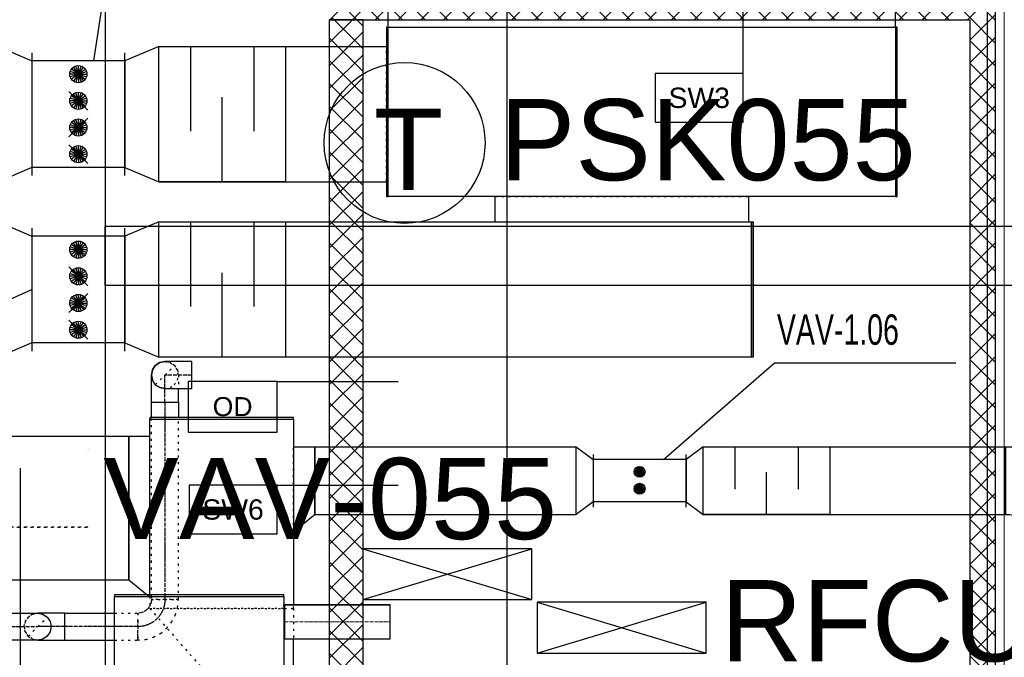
# Model space of a CAD drawing. Header units: centimetres. Extents: x -149939 to 48626, y -46000 to 152985.
# Tile 81 of 256: x -58260 to -52439, y 67132 to 70900. Entities that reach past the tile are written whole.
import ezdxf
from ezdxf import colors
from ezdxf.entities.mleader import LeaderData, LeaderLine
from ezdxf.math import Vec2, Vec3

# ---------------------------------------------------------------- set-up
doc = ezdxf.new("R2010")
doc.units = ezdxf.units.CM
doc.header["$LTSCALE"] = 50
for name, pattern in [('CADVENT_CENTERLINE', [9.9, 7.4, -1, 0.5, -1]), ('CADVENT_HIDDEN', [0.8, 0.25, -0.55]), ('Kondygnacja  -0_5$0$HIDDEN', [9.525, 6.35, -3.175]), ('Kondygnacja  -0_5$0$HIDDEN2', [4.7625, 3.175, -1.5875]), ('Osie rzutów$0$DASHDOT2', [12.7, 6.35, -3.175, 0, -3.175])]:
    doc.linetypes.add(name, pattern=pattern)
for name, color, linetype, lineweight in [('bgde-nawiewCEN', 7, 'Continuous', 13), ('Kondygnacja  -0_5$0$ARCH_WIDOK', 8, 'Continuous', 13), ('RFCU', 6, 'Continuous', 30)]:
    doc.layers.add(name, color=color, linetype=linetype, lineweight=lineweight)
for name, color, linetype in [('bgde-nawiewEXP', 7, 'Continuous'), ('bgde-nawiewHIDDEN', 250, 'Continuous'), ('bgde-wywiewCEN', 7, 'Continuous'), ('bgde-wywiewDETAILS', 250, 'Continuous'), ('bgde-wywiewEXP', 5, 'Continuous'), ('bgde-wywiewHIDDEN', 7, 'Continuous'), ('bgde_redukcja', 250, 'Continuous'), ('bgde_tlumik', 7, 'Continuous'), ('bgde_VAV', 7, 'Continuous'), ('Kondygnacja  -0_5$0$ARCH_GK', 8, 'Continuous'), ('Kondygnacja  -0_5$0$ARCH_INFO_OPISY_PRZEGRODY', 8, 'Continuous'), ('Kondygnacja  -0_5$0$ARCH_INFO_OPISY_PRZEGRODY_OKŁADZINY', 8, 'Continuous'), ('Kondygnacja  -0_5$0$ARCH_KONSTR_POWYŻEJ RZUTU', 8, 'Kondygnacja  -0_5$0$HIDDEN'), ('Kondygnacja  -0_5$0$ARCH_KONSTR_POWYŻEJ RZUTU_IST', 8, 'Kondygnacja  -0_5$0$HIDDEN2'), ('Osie rzutów$0$ARCH_INFO_OSIE_IST', 8, 'Osie rzutów$0$DASHDOT2'), ('Osie rzutów$0$ARCH_INFO_OSIE_OPISY_IST', 8, 'Continuous')]:
    doc.layers.add(name, color=color, linetype=linetype)
doc.styles.add('Arial', font='ARIAL.TTF')
doc.styles.add('Kondygnacja  -0_5$0$Arial', font='ARIAL.TTF')

# ---------------------------------------------------------------- blocks, each defined once
blk = doc.blocks.new('Osie rzutów')
at = {"layer": 'Osie rzutów$0$ARCH_INFO_OSIE_IST', "ltscale": 10}
blk.add_line((6860, 12510), (6860, 4623.26), dxfattribs=at)
blk = doc.blocks.new('Kondygnacja  -0_5$0$konstrukcja istniejąca -0.5')
at = {"layer": 'Kondygnacja  -0_5$0$ARCH_KONSTR_POWYŻEJ RZUTU_IST', "ltscale": 10}
blk.add_line((6288.46, 4975), (6288.46, 12225), dxfattribs=at)
for points in [[(6338.46, 12175), (6338.46, 11025)], [(7382, 11432.89), (6338.46, 11432.89), (6338.46, 11467.89), (7382, 11467.89)]]:
    blk.add_lwpolyline(points, dxfattribs=at)
blk = doc.blocks.new('04')
at = {"layer": 'bgde_VAV', "color": 3, "linetype": 'Continuous', "lineweight": -2}
for p, q in [((-58188.5, 70789.5), (-58188.5, 70742.2)), ((-58188.5, 70742.2), (-58188.5, 70112.2)), ((-57638.5, 70742.2), (-57638.5, 70789.5)), ((-57638.5, 70112.2), (-57638.5, 70742.2)), ((-58188.5, 70112.2), (-58188.5, 70063.9)), ((-57638.5, 70063.9), (-57638.5, 70112.2))]:
    blk.add_line(p, q, dxfattribs=at)
at = {"layer": 'bgde_VAV', "color": 3, "linetype": 'ByBlock', "lineweight": -2}
for p, q in [((-57638.5, 70742.2), (-58188.5, 70742.2)), ((-57638.5, 70112.2), (-58188.5, 70112.2))]:
    blk.add_line(p, q, dxfattribs=at)
at = {"layer": 'bgde_VAV', "color": 3}
blk.add_line((-58188.5, 70742.2), (-58188.5, 70112.2), dxfattribs=at)
at = {"layer": 'bgde_VAV', "color": 3, "linetype": 'Continuous', "lineweight": -3}
for p, q in [((-57913.5, 70663.3), (-57961.5, 70678.9)), ((-57913.5, 70663.3), (-57954.4, 70693)), ((-57913.5, 70663.3), (-57943.2, 70704.2)), ((-57913.5, 70663.3), (-57929.1, 70711.3)), ((-57913.5, 70663.3), (-57913.5, 70713.8)), ((-57913.5, 70663.3), (-57897.9, 70711.3)), ((-57913.5, 70663.3), (-57883.9, 70704.2)), ((-57913.5, 70663.3), (-57872.7, 70693)), ((-57913.5, 70663.3), (-57865.5, 70678.9)), ((-57913.5, 70663.3), (-57964, 70663.3)), ((-57913.5, 70663.3), (-57961.5, 70647.7)), ((-57913.5, 70663.3), (-57954.4, 70633.7)), ((-57913.5, 70663.3), (-57943.2, 70622.5)), ((-57913.5, 70663.3), (-57929.1, 70615.3)), ((-57913.5, 70663.3), (-57863.1, 70663.3)), ((-57913.5, 70663.3), (-57865.5, 70647.7)), ((-57913.5, 70663.3), (-57872.7, 70633.7)), ((-57913.5, 70663.3), (-57883.9, 70622.5)), ((-57913.5, 70663.3), (-57897.9, 70615.3)), ((-57913.5, 70663.3), (-57913.5, 70612.9)), ((-57857.8, 70449.8), (-57969.3, 70561.4)), ((-57913.5, 70505.6), (-57964, 70505.6)), ((-57913.5, 70505.6), (-57961.5, 70521.2)), ((-57913.5, 70505.6), (-57961.5, 70490)), ((-57913.5, 70505.6), (-57954.4, 70535.3)), ((-57913.5, 70505.6), (-57954.4, 70475.9)), ((-57913.5, 70505.6), (-57943.2, 70546.4)), ((-57913.5, 70505.6), (-57943.2, 70464.7)), ((-57913.5, 70505.6), (-57929.1, 70553.6)), ((-57913.5, 70505.6), (-57929.1, 70457.6)), ((-57913.5, 70505.6), (-57913.5, 70556.1)), ((-57913.5, 70505.6), (-57897.9, 70553.6)), ((-57913.5, 70505.6), (-57883.9, 70546.4)), ((-57913.5, 70505.6), (-57872.7, 70535.3)), ((-57913.5, 70505.6), (-57865.5, 70521.2)), ((-57913.5, 70505.6), (-57863.1, 70505.6)), ((-57913.5, 70505.6), (-57865.5, 70490)), ((-57913.5, 70505.6), (-57872.7, 70475.9)), ((-57913.5, 70505.6), (-57883.9, 70464.7)), ((-57913.5, 70505.6), (-57897.9, 70457.6)), ((-57913.5, 70505.6), (-57913.5, 70455.1)), ((-57969.3, 70292.1), (-57857.8, 70403.6)), ((-57913.5, 70347.8), (-57943.2, 70388.7)), ((-57913.5, 70347.8), (-57929.1, 70395.8)), ((-57913.5, 70347.8), (-57913.5, 70398.3)), ((-57913.5, 70347.8), (-57897.9, 70395.8)), ((-57913.5, 70347.8), (-57883.9, 70388.7)), ((-57913.5, 70347.8), (-57964, 70347.8)), ((-57913.5, 70347.8), (-57961.5, 70363.4)), ((-57913.5, 70347.8), (-57961.5, 70332.2)), ((-57913.5, 70347.8), (-57954.4, 70377.5)), ((-57913.5, 70347.8), (-57954.4, 70318.2)), ((-57913.5, 70347.8), (-57943.2, 70307)), ((-57913.5, 70347.8), (-57929.1, 70299.8)), ((-57913.5, 70347.8), (-57872.7, 70377.5)), ((-57913.5, 70347.8), (-57865.5, 70363.4)), ((-57913.5, 70347.8), (-57863.1, 70347.8)), ((-57913.5, 70347.8), (-57865.5, 70332.2)), ((-57913.5, 70347.8), (-57872.7, 70318.2)), ((-57913.5, 70347.8), (-57883.9, 70307)), ((-57913.5, 70347.8), (-57897.9, 70299.8)), ((-57913.5, 70347.8), (-57913.5, 70297.4)), ((-57857.8, 70134.3), (-57969.3, 70245.9)), ((-57913.5, 70190.1), (-57954.4, 70219.8)), ((-57913.5, 70190.1), (-57943.2, 70230.9)), ((-57913.5, 70190.1), (-57929.1, 70238.1)), ((-57913.5, 70190.1), (-57913.5, 70240.6)), ((-57913.5, 70190.1), (-57897.9, 70238.1)), ((-57913.5, 70190.1), (-57883.9, 70230.9)), ((-57913.5, 70190.1), (-57872.7, 70219.8)), ((-57913.5, 70190.1), (-57964, 70190.1)), ((-57913.5, 70190.1), (-57961.5, 70205.7)), ((-57913.5, 70190.1), (-57961.5, 70174.5)), ((-57913.5, 70190.1), (-57954.4, 70160.4)), ((-57913.5, 70190.1), (-57943.2, 70149.2)), ((-57913.5, 70190.1), (-57929.1, 70142.1)), ((-57913.5, 70190.1), (-57865.5, 70205.7)), ((-57913.5, 70190.1), (-57863.1, 70190.1)), ((-57913.5, 70190.1), (-57865.5, 70174.5)), ((-57913.5, 70190.1), (-57872.7, 70160.4)), ((-57913.5, 70190.1), (-57883.9, 70149.2)), ((-57913.5, 70190.1), (-57897.9, 70142.1)), ((-57913.5, 70190.1), (-57913.5, 70139.6))]:
    blk.add_line(p, q, dxfattribs=at)
for centre in [(-57913.5, 70663.3), (-57913.5, 70505.6), (-57913.5, 70347.8), (-57913.5, 70190.1)]:
    blk.add_ellipse(centre, major_axis=(50.5, 0), ratio=1, start_param=-1.570796, end_param=4.712389, dxfattribs=at)
blk = doc.blocks.new('06')
at = {"layer": 'bgde_VAV', "color": 3, "linetype": 'Continuous', "lineweight": -2}
for p, q in [((-54870.1, 68405), (-54870.1, 68375)), ((-54320.1, 68375), (-54320.1, 68405)), ((-54870.1, 68375), (-54870.1, 68125)), ((-54320.1, 68125), (-54320.1, 68375)), ((-54870.1, 68125), (-54870.1, 68095)), ((-54320.1, 68095), (-54320.1, 68125))]:
    blk.add_line(p, q, dxfattribs=at)
at = {"layer": 'bgde_VAV', "color": 3, "linetype": 'ByBlock', "lineweight": -2}
for p, q in [((-54320.1, 68375), (-54870.1, 68375)), ((-54320.1, 68125), (-54870.1, 68125))]:
    blk.add_line(p, q, dxfattribs=at)
at = {"layer": 'bgde_VAV', "color": 3, "linetype": 'Continuous', "lineweight": -3}
for p, q in [((-54595.1, 68303.2), (-54627.1, 68303.2)), ((-54595.1, 68303.2), (-54625.5, 68313.1)), ((-54595.1, 68303.2), (-54625.5, 68293.3)), ((-54595.1, 68303.2), (-54621, 68322)), ((-54595.1, 68303.2), (-54621, 68284.4)), ((-54595.1, 68303.2), (-54613.9, 68329.1)), ((-54595.1, 68303.2), (-54613.9, 68277.3)), ((-54595.1, 68303.2), (-54605, 68333.7)), ((-54595.1, 68303.2), (-54605, 68272.8)), ((-54595.1, 68303.2), (-54595.1, 68335.2)), ((-54595.1, 68303.2), (-54585.2, 68333.7)), ((-54595.1, 68303.2), (-54576.3, 68329.1)), ((-54595.1, 68303.2), (-54569.2, 68322)), ((-54595.1, 68303.2), (-54564.7, 68313.1)), ((-54595.1, 68303.2), (-54563.1, 68303.2)), ((-54595.1, 68303.2), (-54564.7, 68293.3)), ((-54595.1, 68303.2), (-54569.2, 68284.4)), ((-54595.1, 68303.2), (-54576.3, 68277.3)), ((-54595.1, 68303.2), (-54585.2, 68272.8)), ((-54595.1, 68303.2), (-54595.1, 68271.2)), ((-54595.1, 68203.2), (-54613.9, 68229.1)), ((-54595.1, 68203.2), (-54605, 68233.7)), ((-54595.1, 68203.2), (-54595.1, 68235.2)), ((-54595.1, 68203.2), (-54585.2, 68233.7)), ((-54595.1, 68203.2), (-54576.3, 68229.1)), ((-54595.1, 68203.2), (-54627.1, 68203.2)), ((-54595.1, 68203.2), (-54625.5, 68213.1)), ((-54595.1, 68203.2), (-54625.5, 68193.3)), ((-54595.1, 68203.2), (-54621, 68222)), ((-54595.1, 68203.2), (-54621, 68184.4)), ((-54595.1, 68203.2), (-54613.9, 68177.3)), ((-54595.1, 68203.2), (-54605, 68172.8)), ((-54595.1, 68203.2), (-54569.2, 68222)), ((-54595.1, 68203.2), (-54564.7, 68213.1)), ((-54595.1, 68203.2), (-54563.1, 68203.2)), ((-54595.1, 68203.2), (-54564.7, 68193.3)), ((-54595.1, 68203.2), (-54569.2, 68184.4)), ((-54595.1, 68203.2), (-54576.3, 68177.3)), ((-54595.1, 68203.2), (-54585.2, 68172.8)), ((-54595.1, 68203.2), (-54595.1, 68171.2))]:
    blk.add_line(p, q, dxfattribs=at)
for centre in [(-54595.1, 68303.2), (-54595.1, 68203.2)]:
    blk.add_ellipse(centre, major_axis=(32, 0), ratio=1, start_param=-1.570796, end_param=4.712389, dxfattribs=at)
blk = doc.blocks.new('t4')
at = {"layer": 'bgde_tlumik'}
for p, q in [((-57251, 70742.2), (-57251, 70242.2)), ((-56876, 70742.2), (-56876, 70242.2)), ((-57063.5, 69942.2), (-57063.5, 70442.2))]:
    blk.add_line(p, q, dxfattribs=at)
blk.add_lwpolyline([(-57438.5, 70742.2), (-56688.5, 70742.2), (-56688.5, 69942.2), (-57438.5, 69942.2)], close=True, dxfattribs=at)
blk = doc.blocks.new('t6')
at = {"layer": 'bgde_tlumik'}
for p, q in [((-54032.6, 68375), (-54032.6, 68125)), ((-53657.6, 68375), (-53657.6, 68125)), ((-53845.1, 67975), (-53845.1, 68225))]:
    blk.add_line(p, q, dxfattribs=at)
blk.add_lwpolyline([(-53470.1, 67975), (-54220.1, 67975), (-54220.1, 68375), (-53470.1, 68375)], close=True, dxfattribs=at)

msp = doc.modelspace()

# ---------------------------------------------------------------- hatches: boundary and pattern name
at = {"layer": 'Kondygnacja  -0_5$0$ARCH_GK', "linetype": 'Continuous'}
h = msp.add_hatch(dxfattribs=at)
h.set_pattern_fill('ANSI37', color=256, scale=30, style=0)
h.set_pattern_definition([(45, (-121140, -45000), (-67.35192, 67.35192), []), (135, (-121140, -45000), (-67.35192, -67.35192), [])])
h.paths.add_polyline_path([(-56280, 71050), (-56430, 70900), (-52640, 70900), (-52490, 71050)], flags=0)
h = msp.add_hatch(dxfattribs=at)
h.set_pattern_fill('ANSI37', color=256, scale=30, angle=-360, style=0)
h.set_pattern_definition([(45, (-121140, -45000), (-67.35192, 67.35192), []), (135, (-121140, -45000), (-67.35192, -67.35192), [])])
h.paths.add_polyline_path([(-52490, 71050), (-52640, 70900), (-52640, 65000), (-52531.667, 65000), (-52490, 65050)], flags=0)
h.paths.add_polyline_path([(-52490, 64950), (-52531.667, 65000), (-52640, 65000), (-52640, 56160), (-52490, 56010)], flags=0)
h = msp.add_hatch(dxfattribs=at)
h.set_pattern_fill('ANSI37', color=256, scale=30, angle=-360, style=0)
h.set_pattern_definition([(45, (-121140, -45000), (-67.35192, 67.35192), []), (135, (-121140, -45000), (-67.35192, -67.35192), [])])
h.paths.add_polyline_path([(-56230, 70900), (-56430, 70900), (-56430, 56160), (-56230, 56160)], flags=0)

# ---------------------------------------------------------------- linework, layer by layer
at = {"layer": 'bgde-nawiewCEN', "linetype": 'CADVENT_CENTERLINE', "ltscale": 0.06}
for p, q in [((-56699.245, 67341.49), (-56695.245, 67341.49)), ((-56695.245, 67341.49), (-56069.922, 67341.49))]:
    msp.add_line(p, q, dxfattribs=at)
at = {"layer": 'bgde-nawiewEXP', "linetype": 'Continuous'}
for points in [[(-57699.245, 67490.965), (-56699.245, 67490.965), (-56699.245, 67500.965), (-57699.245, 67500.965)], [(-57699.245, 49493.848), (-56699.245, 49493.848), (-56699.245, 49503.848), (-57699.245, 49503.848), (-57699.245, 67490.965), (-56699.245, 67490.965), (-56699.245, 49503.848), (-57699.245, 49503.848)]]:
    msp.add_lwpolyline(points, close=True, dxfattribs=at)
for points in [[(-56699.245, 67441.49), (-56695.245, 67441.49), (-56695.245, 67303.221)], [(-56695.245, 67433.878), (-56695.245, 67241.49), (-56069.922, 67241.49), (-56069.922, 67441.49), (-56695.245, 67441.49)], [(-56695.245, 67433.878), (-56695.245, 67441.49)], [(-56695.245, 67441.49), (-56695.245, 67433.878)], [(-56695.245, 67441.49), (-56069.922, 67441.49)], [(-56699.245, 67241.49), (-56695.245, 67241.49), (-56695.245, 67303.221)], [(-56695.245, 67303.221), (-56695.245, 67341.49)], [(-56695.245, 67303.221), (-56695.245, 67270.779)]]:
    msp.add_lwpolyline(points, dxfattribs=at)
at = {"layer": 'bgde-nawiewHIDDEN', "linetype": 'CADVENT_HIDDEN'}
for points in [[(-57856.792, 68361.478), (-57856.792, 68361.478)], [(-57854.793, 68363.478), (-57854.793, 68363.478)], [(-58316.76, 67901.446), (-57856.76, 67901.478)], [(-57856.76, 67901.478), (-57856.76, 67901.478)], [(-57854.76, 67899.478), (-57854.76, 67899.478)]]:
    msp.add_lwpolyline(points, close=True, dxfattribs=at)
for points in [[(-56699.245, 67433.878), (-56699.245, 67441.49)], [(-56699.245, 67433.878), (-56699.245, 67241.49)]]:
    msp.add_lwpolyline(points, dxfattribs=at)
at = {"layer": 'bgde-wywiewCEN', "linetype": 'CADVENT_CENTERLINE', "ltscale": 0.06}
for p, q in [((-57241.988, 68799.419), (-57401.988, 68799.419)), ((-57401.988, 68639.419), (-57401.988, 68799.419)), ((-57401.988, 68639.419), (-57401.988, 67472.853)), ((-58313.573, 67312.853), (-58153.573, 67312.853)), ((-57993.573, 67312.853), (-58153.573, 67312.853)), ((-57561.988, 67312.853), (-57993.573, 67312.853))]:
    msp.add_line(p, q, dxfattribs=at)
at = {"layer": 'bgde-wywiewCEN', "linetype": 'CADVENT_CENTERLINE', "ltscale": 0.06, "extrusion": (0, 0, -1)}
msp.add_arc((57561.988, 67472.853), 160, 180, 270, dxfattribs=at)
at = {"layer": 'bgde-wywiewDETAILS', "linetype": 'CADVENT_HIDDEN'}
for p, q in [((-57458.557, 68742.851), (-57345.42, 68855.988)), ((-58210.141, 67256.285), (-58097.004, 67369.422))]:
    msp.add_line(p, q, dxfattribs=at)
at = {"layer": 'bgde-wywiewEXP', "linetype": 'Continuous'}
for points in [[(-56082.605, 70855.037), (-53082.605, 70855.037), (-53082.605, 69855.037), (-53072.605, 69855.037), (-53072.605, 70855.037), (-53082.605, 70855.037), (-53082.605, 71142.037), (-56082.605, 71142.037), (-56082.605, 71166.037)], [(-56082.605, 70855.037), (-56082.605, 71142.037), (-53082.605, 71142.037), (-53082.605, 71166.037)], [(-57438.537, 70742.208), (-56092.605, 70742.208)], [(-57438.537, 69942.208), (-56092.605, 69942.208)], [(-55449.545, 69704.975), (-53949.545, 69704.975), (-53949.545, 69855.037)], [(-55449.545, 69704.975), (-55449.545, 69855.037)], [(-57438.537, 69704.975), (-53932.834, 69704.975), (-53932.834, 68904.975), (-57438.537, 68904.975)], [(-57481.988, 68639.419), (-57481.988, 68799.419), (-57475.899, 68768.805), (-57458.557, 68742.851), (-57432.603, 68725.509), (-57401.988, 68719.419), (-57241.988, 68719.419), (-57241.988, 68879.419), (-57401.988, 68879.419), (-57432.603, 68873.33), (-57458.557, 68855.988), (-57475.899, 68830.034), (-57481.988, 68799.419), (-57475.899, 68830.034), (-57458.557, 68855.988), (-57432.603, 68873.33), (-57401.988, 68879.419), (-57432.603, 68873.33), (-57458.557, 68855.988), (-57475.899, 68830.034), (-57481.988, 68799.419), (-57475.899, 68768.805), (-57458.557, 68742.851), (-57432.603, 68725.509), (-57401.988, 68719.419), (-57432.603, 68725.509), (-57458.557, 68742.851), (-57475.899, 68768.805), (-57481.988, 68799.419)], [(-57481.988, 68549.181), (-57481.988, 68639.419), (-57321.988, 68639.419), (-57321.988, 68719.419)], [(-57481.988, 68639.419), (-57321.988, 68639.419), (-57321.988, 68549.181)], [(-57491.059, 67500.965), (-57491.059, 68539.181), (-56641.059, 68539.181), (-56641.059, 67441.49)], [(-58874.505, 67589.181), (-58874.505, 68439.181), (-57616.059, 68439.181), (-57616.059, 67589.181), (-57505.789, 67500.965)], [(-58874.505, 67589.181), (-57616.059, 67589.181), (-57616.059, 68439.181), (-57491.059, 68439.181)], [(-56641.059, 67874.965), (-56516.059, 67974.965), (-56516.059, 68374.965), (-54970.095, 68374.965)], [(-56641.059, 68374.965), (-56516.059, 68374.965), (-56516.059, 67974.965), (-54970.095, 67974.965)], [(-54220.095, 68374.965), (-52432.085, 68374.965), (-52432.085, 67974.965), (-52407.085, 67974.965), (-52368.817, 67967.353), (-52336.375, 67945.676), (-52314.698, 67913.233), (-52307.085, 67874.965), (-52307.085, 67849.965), (-51907.085, 67849.965), (-51907.085, 67874.965), (-51899.473, 67913.233), (-51877.796, 67945.676), (-51845.354, 67967.353), (-51807.085, 67974.965), (-51758.085, 67974.965)], [(-54220.095, 67974.965), (-52432.085, 67974.965), (-52432.085, 68374.965), (-51782.085, 68374.965), (-51782.085, 67974.965), (-51782.085, 68374.965), (-51758.085, 68374.965)], [(-59187.104, 67232.853), (-59187.104, 67392.853), (-58313.573, 67392.853), (-58313.573, 67386.764), (-58313.573, 67386.764), (-58313.573, 67392.853), (-58153.573, 67392.853), (-58122.958, 67386.764), (-58097.004, 67369.422), (-58079.662, 67343.468), (-58073.573, 67312.853), (-58079.662, 67282.239), (-58097.004, 67256.285), (-58122.958, 67238.943), (-58153.573, 67232.853), (-58313.573, 67232.853), (-58313.573, 67386.764)], [(-58153.573, 67392.853), (-58122.958, 67386.764), (-58097.004, 67369.422), (-58079.662, 67343.468), (-58073.573, 67312.853), (-58079.662, 67282.239), (-58097.004, 67256.285), (-58122.958, 67238.943), (-58153.573, 67232.853)], [(-57993.572, 67232.853), (-57993.572, 67392.853), (-57699.245, 67392.853)], [(-56699.245, 67020.181), (-56641.059, 67020.181), (-56641.059, 67241.49)], [(-57993.572, 67232.853), (-57699.245, 67232.853)]]:
    msp.add_lwpolyline(points, dxfattribs=at)
for points in [[(-56092.605, 69855.037), (-56082.605, 69855.037), (-56082.605, 70855.037), (-53082.605, 70855.037), (-53082.605, 69855.037), (-56082.605, 69855.037), (-56082.605, 70855.037), (-56092.605, 70855.037)], [(-58388.537, 70742.208), (-58188.537, 70657.208), (-58188.537, 70027.208), (-58388.537, 69942.208)], [(-57438.537, 70742.208), (-57638.537, 70657.208), (-57638.537, 70027.208), (-57438.537, 69942.208)], [(-58388.537, 69704.975), (-58188.537, 69619.975), (-58188.537, 68989.975), (-58388.537, 68904.975)], [(-57438.537, 69704.975), (-57638.537, 69619.975), (-57638.537, 68989.975), (-57438.537, 68904.975)], [(-53932.834, 68904.975), (-53932.834, 69704.975), (-53922.834, 69704.975), (-53922.834, 68904.975)], [(-57491.059, 68539.181), (-56641.059, 68539.181), (-56641.059, 68549.181), (-57491.059, 68549.181)], [(-54970.095, 68374.965), (-54870.095, 68299.965), (-54870.095, 68049.965), (-54970.095, 67974.965)], [(-54220.095, 68374.965), (-54320.095, 68299.965), (-54320.095, 68049.965), (-54220.095, 67974.965)], [(-58153.573, 67392.853), (-58122.958, 67386.764), (-58097.004, 67369.422), (-58079.662, 67343.468), (-58073.573, 67312.853), (-58079.662, 67282.239), (-58097.004, 67256.285), (-58122.958, 67238.943), (-58153.573, 67232.853), (-57993.573, 67232.853), (-57993.573, 67392.853), (-58150.498, 67392.853)]]:
    msp.add_lwpolyline(points, close=True, dxfattribs=at)
at = {"layer": 'bgde-wywiewHIDDEN', "linetype": 'CADVENT_HIDDEN'}
for points in [[(-56092.605, 69942.208), (-56092.605, 70742.208)], [(-55449.545, 69855.037), (-53949.545, 69855.037)], [(-57401.988, 68719.419), (-57371.374, 68725.509), (-57345.42, 68742.851), (-57328.078, 68768.805), (-57321.988, 68799.419), (-57328.078, 68830.034), (-57345.42, 68855.988), (-57371.374, 68873.33), (-57401.988, 68879.419), (-57371.374, 68873.33), (-57345.42, 68855.988), (-57328.078, 68830.034), (-57321.988, 68799.419), (-57321.988, 68719.419)], [(-57401.988, 68719.419), (-57371.374, 68725.509), (-57345.42, 68742.851), (-57328.078, 68768.805), (-57321.988, 68799.419)], [(-57481.988, 67490.965), (-57481.988, 68549.181)], [(-57481.988, 67490.965), (-57481.988, 67472.853), (-57321.988, 67472.853), (-57321.988, 68549.181)], [(-57505.789, 67500.965), (-57491.059, 67489.181), (-57491.059, 68439.181)], [(-56641.059, 67874.965), (-56641.059, 68374.965)], [(-57561.988, 67232.853), (-57515.167, 67237.465), (-57470.144, 67251.122), (-57428.652, 67273.301), (-57392.283, 67303.148), (-57362.436, 67339.516), (-57340.257, 67381.009), (-57326.6, 67426.032), (-57321.988, 67472.853), (-57481.988, 67472.853), (-57483.526, 67457.246), (-57488.078, 67442.239), (-57495.471, 67428.408), (-57505.42, 67416.285), (-57517.543, 67406.336), (-57531.374, 67398.943), (-57546.381, 67394.39), (-57561.988, 67392.853), (-57561.988, 67312.853)], [(-57491.059, 67490.965), (-57491.059, 67500.965)], [(-57491.059, 67490.965), (-57491.059, 67420.181), (-57141.059, 67020.181), (-57141.059, 61440.789), (-56891.899, 61440.789), (-56891.899, 61440.789), (-56699.245, 61440.791)], [(-56695.245, 67420.181), (-56641.059, 67420.181), (-56641.059, 67441.49)], [(-56695.245, 67420.181), (-56641.059, 67420.181), (-56641.059, 67241.49)], [(-57699.245, 67392.853), (-57561.989, 67392.853), (-57561.989, 67343.468)], [(-57561.989, 67343.468), (-57561.989, 67369.422)], [(-57561.989, 67312.853), (-57561.989, 67343.468)], [(-57561.989, 67343.468), (-57561.989, 67312.853)], [(-57561.989, 67312.853), (-57561.989, 67282.239)], [(-57561.989, 67282.239), (-57561.989, 67312.853)], [(-57561.988, 67232.853), (-57561.988, 67312.853)], [(-57561.989, 67256.285), (-57561.989, 67282.239)], [(-57561.989, 67256.285), (-57561.989, 67238.943)], [(-57561.989, 67238.943), (-57561.989, 67256.285)], [(-57699.245, 67232.853), (-57561.989, 67232.853), (-57561.989, 67238.943)], [(-57561.989, 67238.943), (-57561.989, 67232.853)]]:
    msp.add_lwpolyline(points, dxfattribs=at)
for points in [[(-57491.059, 67420.181), (-56695.245, 67420.181), (-56695.245, 67420.181), (-56699.245, 67420.181)], [(-58233.573, 67312.853), (-58227.483, 67343.468), (-58210.141, 67369.422), (-58184.187, 67386.764), (-58153.573, 67392.853), (-58184.187, 67386.764), (-58210.141, 67369.422), (-58227.483, 67343.468)], [(-58233.573, 67312.853), (-58227.483, 67282.239), (-58210.141, 67256.285), (-58184.187, 67238.943), (-58153.573, 67232.853), (-58184.187, 67238.943), (-58210.141, 67256.285), (-58227.483, 67282.239)]]:
    msp.add_lwpolyline(points, close=True, dxfattribs=at)
at = {"layer": 'bgde_VAV'}
for p, q in [((-57534.452, 72546.301), (-57824.176, 70657.208)), ((-59515.823, 68721.996, -3458.583), (-58188.537, 69304.975)), ((-54453.428, 68299.965), (-53798.833, 68870.351, 21.417)), ((-52725.652, 68870.351, 21.417), (-53798.833, 68870.351, 21.417))]:
    msp.add_line(p, q, dxfattribs=at)
at = {"layer": 'Kondygnacja  -0_5$0$ARCH_GK', "linetype": 'Continuous'}
for p, q in [((-52490, 65050), (-52490, 71050)), ((-56430, 70900), (-52640, 70900)), ((-56230, 70900), (-56430, 70900)), ((-56430, 70900), (-56430, 56160)), ((-56230, 56160), (-56230, 70900)), ((-52640, 56160), (-52640, 70900))]:
    msp.add_line(p, q, dxfattribs=at)
at = {"layer": 'Kondygnacja  -0_5$0$ARCH_INFO_OPISY_PRZEGRODY'}
for points in [[(-53982.557, 70581.578), (-53982.557, 71270.962)], [(-56739.04, 68148.505), (-56023.393, 68148.505)]]:
    msp.add_lwpolyline(points, dxfattribs=at)
for points in [[(-54502.557, 70293.578), (-53982.557, 70293.578), (-53982.557, 70581.578), (-54502.557, 70581.578), (-54502.557, 70293.578)], [(-57259.04, 67860.505), (-56739.04, 67860.505), (-56739.04, 68148.505), (-57259.04, 68148.505), (-57259.04, 67860.505)]]:
    msp.add_lwpolyline(points, close=True, dxfattribs=at)
at = {"layer": 'Kondygnacja  -0_5$0$ARCH_INFO_OPISY_PRZEGRODY_OKŁADZINY'}
msp.add_lwpolyline([(-57264.04, 68462.509), (-56739.04, 68462.509), (-56739.04, 68762.509), (-57264.04, 68762.509), (-57264.04, 68462.509)], close=True, dxfattribs=at)
msp.add_lwpolyline([(-56739.04, 68762.509), (-56023.393, 68762.509)], dxfattribs=at)
at = {"layer": 'Kondygnacja  -0_5$0$ARCH_WIDOK'}
msp.add_line((-52440, 71100), (-52440, 55960), dxfattribs=at)
at = {"layer": 'RFCU', "color": 94}
msp.add_line((-55380, 74430), (-55380, 30780), dxfattribs=at)
at = {"layer": 'RFCU'}
for p, q in [((-55232.342, 67773.272), (-56232.342, 67773.272)), ((-56232.342, 67773.272), (-56232.342, 67473.272)), ((-56232.342, 67473.272), (-55232.342, 67773.272)), ((-56232.342, 67773.272), (-55232.342, 67473.272)), ((-55232.342, 67773.272), (-56232.342, 67773.272)), ((-56232.342, 67773.272), (-56232.342, 67473.272)), ((-56232.342, 67473.272), (-55232.342, 67773.272)), ((-56232.342, 67773.272), (-55232.342, 67473.272)), ((-55232.342, 67473.272), (-55232.342, 67773.272)), ((-55232.342, 67473.272), (-55232.342, 67773.272)), ((-56232.342, 67473.272), (-55232.342, 67473.272)), ((-56232.342, 67473.272), (-55232.342, 67473.272)), ((-54201.509, 67457.134), (-55201.509, 67457.134)), ((-55201.509, 67457.134), (-55201.509, 67157.134)), ((-55201.509, 67157.134), (-54201.509, 67457.134)), ((-55201.509, 67457.134), (-54201.509, 67157.134)), ((-54201.509, 67457.134), (-55201.509, 67457.134)), ((-55201.509, 67457.134), (-55201.509, 67157.134)), ((-55201.509, 67157.134), (-54201.509, 67457.134)), ((-55201.509, 67457.134), (-54201.509, 67157.134)), ((-54201.509, 67157.134), (-54201.509, 67457.134)), ((-54201.509, 67157.134), (-54201.509, 67457.134)), ((-55201.509, 67157.134), (-54201.509, 67157.134)), ((-55201.509, 67157.134), (-54201.509, 67157.134))]:
    msp.add_line(p, q, dxfattribs=at)
msp.add_circle((-55984.546, 70171.827), 475.33, dxfattribs=at)

# ---------------------------------------------------------------- block references
at = {"layer": 'bgde_redukcja'}
for name, p in [('04', (0, -85)), ('04', (0, -1122.233)), ('06', (0, -75))]:
    msp.add_blockref(name, p, dxfattribs=at)
at = {"layer": 'bgde_tlumik'}
for name, p in [('t4', (0, 0)), ('t4', (0, -1037.233)), ('t6', (0, 0))]:
    msp.add_blockref(name, p, dxfattribs=at)
at = {"layer": 'Kondygnacja  -0_5$0$ARCH_KONSTR_POWYŻEJ RZUTU', "xscale": 10, "yscale": 10, "zscale": 10}
msp.add_blockref('Kondygnacja  -0_5$0$konstrukcja istniejąca -0.5', (-121140, -45000), dxfattribs=at)
at = {"layer": 'Osie rzutów$0$ARCH_INFO_OSIE_OPISY_IST', "color": 30, "xscale": 10, "yscale": 10, "zscale": 10}
msp.add_blockref('Osie rzutów', (-121140, -45000), dxfattribs=at)

# ---------------------------------------------------------------- texts
at = {"layer": 'bgde_VAV', "width": 0.7}
msp.add_text('VAV-1.06', height=180, dxfattribs=at).set_placement((-53783.331, 68978.654, 1941.417))
at = {"layer": 'Kondygnacja  -0_5$0$ARCH_INFO_OPISY_PRZEGRODY', "char_height": 120, "width": 520, "attachment_point": 5, "style": 'Kondygnacja  -0_5$0$Arial'}
for s, insert in [('SW3', (-54242.557, 70437.578)), ('SW6', (-56999.04, 68004.505))]:
    msp.add_mtext(s, dxfattribs=dict(at, insert=insert))
at = {"layer": 'Kondygnacja  -0_5$0$ARCH_INFO_OPISY_PRZEGRODY_OKŁADZINY', "insert": (-57001.54, 68612.509), "char_height": 112.5, "width": 525, "attachment_point": 5, "style": 'Kondygnacja  -0_5$0$Arial'}
msp.add_mtext('OD', dxfattribs=at)
at = {"layer": 'RFCU', "char_height": 480, "width": 10742.22846, "attachment_point": 1, "style": 'Arial'}
for s, insert in [('PSK055', (-55422.944, 70430.924)), ('T', (-56166.053, 70374.381)), ('VAV-055', (-57766.474, 68310.268)), ('RFCU055', (-54116.126, 67587.818))]:
    msp.add_mtext(s, dxfattribs=dict(at, insert=insert))

# ---------------------------------------------------------------- leaders
at = {"layer": 'RFCU', "color": 94, "lineweight": 0}
ml = msp.add_multileader_mtext('Standard', dxfattribs=at)
ml.set_content('{\\fArial CE|b0|i0|c238|p34;\\C94;Projektowana trasa kablowa z korytka 50mm\\Pkorytko należy pomalować na kolor czarny}')
ml.set_leader_properties()
ml.build(insert=Vec2(0, 0))
ml.multileader.update_dxf_attribs({"text_right_attachment_type": 6, "dogleg_length": 0.36, "arrow_head_size": 320})
ctx = ml.context
ctx.base_point, ctx.char_height, ctx.arrow_head_size, ctx.plane_origin = Vec3(-53132, 72983.342, 0), 300, 320, Vec3(-51300.606, 69978.693, 0)
ctx.right_attachment = 6
notes = []
notes.append((ctx, [(1, (1, 1, 0), (-44871.296, 72788.629, 0), (-1, 0), 0.36, [(0, [(-55380, 72328.947, 0)], 0, []), (1, [(-43673.25, 74430, 0)], 0, [])])]))
ctx.mtext.insert, ctx.mtext.flow_direction = Vec3(-53130, 73178.056, 0), 5
for ctx, leaders in notes:
    for number, flags, end, landing, length, lines in leaders:
        leader = LeaderData()
        leader.index, (leader.has_last_leader_line, leader.has_dogleg_vector, leader.attachment_direction) = number, flags
        leader.last_leader_point, leader.dogleg_vector, leader.dogleg_length = Vec3(end), Vec3(landing), length
        for number, points, colour, breaks in lines:
            line = LeaderLine()
            line.index, line.vertices, line.color, line.breaks = number, Vec3.list(points), colors.encode_raw_color(colour), breaks
            leader.lines.append(line)
        ctx.leaders.append(leader)

doc.saveas('drawing.dxf')
